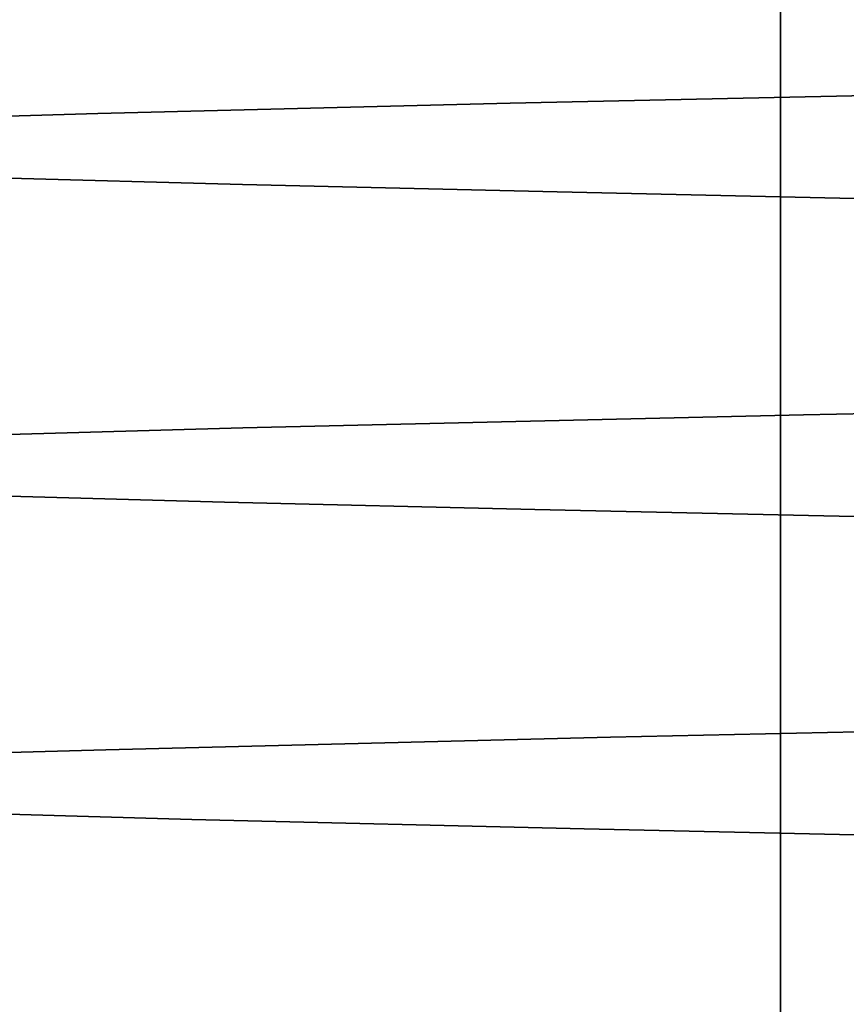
# Model space of a CAD drawing. Header units: millimetres. Extents: x 132157 to 155303, y 33763 to 45643.
# Tile 146 of 256: x 133031.83 to 133033.4, y 42941.21 to 42943.08. Entities that reach past the tile are written whole.
import ezdxf

# ---------------------------------------------------------------- set-up
doc = ezdxf.new("R2010")
doc.units = ezdxf.units.MM
doc.header["$LTSCALE"] = 20
doc.layers.add('RÁM', color=4, linetype='Continuous', lineweight=35)

msp = doc.modelspace()

# ---------------------------------------------------------------- linework, layer by layer
at = {"layer": 'RÁM', "ltscale": 0.5}
for p, q in [((133033.2733, 42944.6928), (133033.2733, 42936.6928)), ((133032.7598, 42942.9237), (133031.9764, 42942.9041)), ((133031.9764, 42942.9041), (133031.5148, 42942.8905)), ((133032.2513, 42942.7696), (133031.7489, 42942.7833)), ((133032.8494, 42942.7552), (133032.2513, 42942.7696)), ((133034.0448, 42942.729), (133032.8494, 42942.7552)), ((133035.0887, 42942.3691), (133033.3171, 42942.3312)), ((133033.3171, 42942.3312), (133032.2521, 42942.3064)), ((133032.2521, 42942.3064), (133031.6669, 42942.2903)), ((133032.217, 42942.1655), (133031.7281, 42942.1789)), ((133032.8067, 42942.1511), (133032.217, 42942.1655)), ((133033.997, 42942.125), (133032.8067, 42942.1511)), ((133032.9506, 42941.7181), (133031.9915, 42941.6945)), ((133031.9915, 42941.6945), (133031.5466, 42941.6816)), ((133032.1548, 42941.5621), (133031.7023, 42941.5746)), ((133032.9005, 42941.544), (133032.1548, 42941.5621)), ((133034.0386, 42941.5191), (133032.9005, 42941.544))]:
    msp.add_line(p, q, dxfattribs=at)
for points in [[(133035.3255, 42942.9791), (133034.7766, 42942.9674), (133034.5046, 42942.9616), (133034.2359, 42942.956), (133032.7598, 42942.9237)], [(133035.2431, 42941.7674), (133034.6924, 42941.7556), (133034.4228, 42941.7499), (133032.9506, 42941.7181)]]:
    msp.add_lwpolyline(points, dxfattribs=at)

doc.saveas('drawing.dxf')
